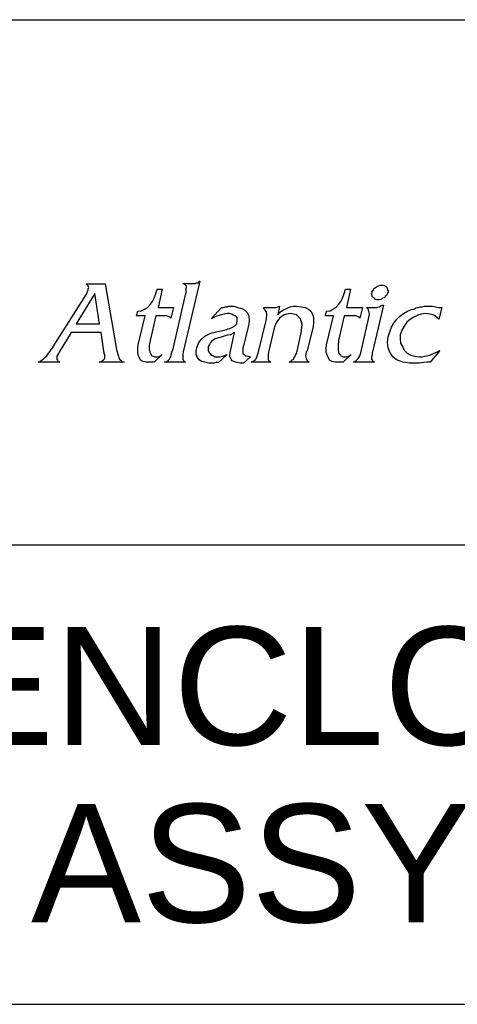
# Model space of a CAD drawing. Header units: inches. Extents: x 5 to 265, y 5 to 171.
# Tile 25 of 27: x 244.48 to 249.81, y 17.6 to 29.6. Entities that reach past the tile are written whole.
import ezdxf
from ezdxf.enums import TextEntityAlignment as Align

# ---------------------------------------------------------------- set-up
doc = ezdxf.new("R2010")
doc.units = ezdxf.units.IN
doc.header["$LTSCALE"] = 14.96
doc.header["$MEASUREMENT"] = 0
doc.layers.get('0').update_dxf_attribs({"linetype": 'CONTINUOUS'})
doc.layers.add('09_ALL_DETAIL_ITEMS', color=7, linetype='CONTINUOUS')
doc.styles.get("Standard").update_dxf_attribs({"font": 'arial.ttf'})

# ---------------------------------------------------------------- blocks, each defined once
blk = doc.blocks.new('MAP_LOGO_AND_NAME_BL0', base_point=(244, 26.4))
at = {"color": 7, "linetype": 'Continuous'}
for p, q in [((246.671, 26.414), (246.47, 25.553)), ((246.664, 26.407), (246.664, 26.414)), ((246.664, 26.414), (246.671, 26.414)), ((246.664, 26.4), (246.664, 26.407)), ((245.29, 26.372), (245.29, 26.379)), ((245.29, 26.379), (245.519, 26.379)), ((245.304, 26.365), (245.29, 26.372)), ((245.297, 26.275), (245.304, 26.289)), ((245.311, 26.358), (245.304, 26.365)), ((245.304, 26.289), (245.311, 26.303)), ((245.318, 26.337), (245.311, 26.358)), ((245.311, 26.316), (245.318, 26.337)), ((245.311, 26.303), (245.311, 26.316)), ((245.519, 26.379), (245.658, 25.581)), ((246.137, 26.261), (246.151, 26.316)), ((246.151, 26.316), (246.213, 26.316)), ((246.213, 26.316), (246.165, 26.094)), ((246.47, 26.379), (246.47, 26.386)), ((246.47, 26.386), (246.491, 26.386)), ((246.491, 26.372), (246.47, 26.379)), ((246.491, 26.386), (246.505, 26.386)), ((246.505, 26.358), (246.491, 26.372)), ((246.505, 26.386), (246.525, 26.386)), ((246.511, 26.351), (246.505, 26.358)), ((246.505, 26.323), (246.511, 26.337)), ((246.505, 26.303), (246.505, 26.323)), ((246.505, 26.275), (246.505, 26.303)), ((246.511, 26.337), (246.511, 26.351)), ((246.525, 26.386), (246.539, 26.386)), ((246.539, 26.386), (246.56, 26.386)), ((246.56, 26.386), (246.581, 26.386)), ((246.581, 26.386), (246.588, 26.386)), ((246.588, 26.386), (246.602, 26.386)), ((246.602, 26.386), (246.616, 26.386)), ((246.616, 26.386), (246.629, 26.393)), ((246.629, 26.393), (246.636, 26.393)), ((246.636, 26.393), (246.65, 26.393)), ((246.65, 26.393), (246.657, 26.393)), ((246.657, 26.393), (246.664, 26.4)), ((248.433, 26.261), (248.447, 26.316)), ((248.447, 26.316), (248.51, 26.316)), ((248.51, 26.316), (248.461, 26.094)), ((248.766, 26.261), (248.773, 26.282)), ((248.773, 26.296), (248.787, 26.309)), ((248.773, 26.282), (248.773, 26.296)), ((248.787, 26.309), (248.794, 26.323)), ((248.794, 26.323), (248.815, 26.337)), ((248.815, 26.337), (248.836, 26.351)), ((248.836, 26.351), (248.85, 26.358)), ((248.85, 26.358), (248.87, 26.365)), ((248.87, 26.365), (248.884, 26.365)), ((248.884, 26.365), (248.905, 26.365)), ((248.905, 26.365), (248.926, 26.358)), ((248.926, 26.358), (248.94, 26.351)), ((248.94, 26.351), (248.947, 26.344)), ((248.947, 26.344), (248.954, 26.33)), ((248.954, 26.33), (248.961, 26.309)), ((248.961, 26.309), (248.968, 26.296)), ((248.968, 26.282), (248.961, 26.261)), ((248.968, 26.296), (248.968, 26.282)), ((244.888, 25.623), (245.29, 26.254)), ((245.394, 26.261), (245.165, 25.893)), ((245.29, 26.254), (245.297, 26.275)), ((245.45, 25.893), (245.394, 26.261)), ((246.067, 26.129), (246.095, 26.164)), ((246.095, 26.164), (246.116, 26.205)), ((246.116, 26.205), (246.137, 26.261)), ((246.345, 25.588), (246.498, 26.247)), ((246.498, 26.247), (246.505, 26.275)), ((248.364, 26.129), (248.392, 26.164)), ((248.392, 26.164), (248.413, 26.205)), ((248.413, 26.205), (248.433, 26.261)), ((248.773, 26.24), (248.766, 26.261)), ((248.773, 26.226), (248.773, 26.24)), ((248.787, 26.212), (248.773, 26.226)), ((248.801, 26.205), (248.787, 26.212)), ((248.815, 26.191), (248.801, 26.205)), ((248.829, 26.185), (248.815, 26.191)), ((248.843, 26.185), (248.829, 26.185)), ((248.864, 26.185), (248.843, 26.185)), ((248.884, 26.191), (248.864, 26.185)), ((248.898, 26.205), (248.884, 26.191)), ((248.919, 26.212), (248.898, 26.205)), ((248.933, 26.226), (248.919, 26.212)), ((248.947, 26.24), (248.933, 26.226)), ((248.961, 26.261), (248.947, 26.24)), ((245.901, 25.99), (245.915, 26.046)), ((245.915, 26.046), (245.956, 26.053)), ((245.956, 26.053), (245.998, 26.074)), ((245.998, 26.074), (246.033, 26.094)), ((246.033, 26.094), (246.067, 26.129)), ((246.165, 26.094), (246.269, 26.094)), ((246.269, 26.094), (246.303, 26.094)), ((246.303, 26.094), (246.324, 26.094)), ((246.352, 26.094), (246.317, 25.963)), ((246.324, 26.094), (246.345, 26.094)), ((246.345, 26.094), (246.352, 26.094)), ((246.81, 25.956), (246.935, 26.094)), ((246.935, 26.094), (246.942, 26.094)), ((246.942, 26.094), (246.949, 26.094)), ((246.949, 26.094), (246.956, 26.094)), ((246.956, 26.094), (246.962, 26.094)), ((246.962, 26.094), (246.976, 26.101)), ((246.976, 26.101), (246.983, 26.101)), ((246.983, 26.101), (246.99, 26.101)), ((246.99, 26.101), (246.997, 26.101)), ((246.997, 26.101), (247.004, 26.101)), ((247.004, 26.101), (247.011, 26.101)), ((247.011, 26.101), (247.018, 26.108)), ((247.018, 26.108), (247.025, 26.108)), ((247.025, 26.108), (247.032, 26.108)), ((247.032, 26.108), (247.087, 26.108)), ((247.087, 26.108), (247.136, 26.094)), ((247.136, 26.094), (247.184, 26.08)), ((247.184, 26.08), (247.219, 26.06)), ((247.219, 26.06), (247.247, 26.032)), ((247.448, 26.08), (247.455, 26.094)), ((247.469, 26.06), (247.448, 26.08)), ((247.455, 26.094), (247.483, 26.094)), ((247.483, 26.039), (247.469, 26.06)), ((247.483, 26.094), (247.511, 26.094)), ((247.511, 26.094), (247.531, 26.094)), ((247.531, 26.094), (247.538, 26.094)), ((247.538, 26.094), (247.573, 26.094)), ((247.573, 26.094), (247.601, 26.094)), ((247.601, 26.094), (247.622, 26.101)), ((247.622, 26.101), (247.642, 26.108)), ((247.642, 26.108), (247.622, 26.004)), ((247.656, 26.039), (247.684, 26.06)), ((247.684, 26.06), (247.712, 26.074)), ((247.712, 26.074), (247.746, 26.087)), ((247.746, 26.087), (247.774, 26.101)), ((247.774, 26.101), (247.809, 26.108)), ((247.809, 26.108), (247.851, 26.108)), ((247.851, 26.108), (247.906, 26.101)), ((247.906, 26.101), (247.955, 26.094)), ((247.955, 26.094), (247.996, 26.074)), ((247.996, 26.074), (248.024, 26.046)), ((248.024, 26.046), (248.045, 26.011)), ((248.204, 25.99), (248.218, 26.046)), ((248.218, 26.046), (248.26, 26.053)), ((248.26, 26.053), (248.295, 26.074)), ((248.295, 26.074), (248.329, 26.094)), ((248.329, 26.094), (248.364, 26.129)), ((248.461, 26.094), (248.572, 26.094)), ((248.572, 26.094), (248.6, 26.094)), ((248.6, 26.094), (248.628, 26.094)), ((248.655, 26.094), (248.621, 25.963)), ((248.628, 26.094), (248.648, 26.094)), ((248.648, 26.094), (248.655, 26.094)), ((248.725, 26.074), (248.704, 26.094)), ((248.704, 26.094), (248.732, 26.094)), ((248.732, 26.046), (248.725, 26.074)), ((248.732, 26.094), (248.759, 26.094)), ((248.739, 26.011), (248.732, 26.046)), ((248.759, 26.094), (248.773, 26.094)), ((248.773, 26.094), (248.787, 26.094)), ((248.912, 26.122), (248.78, 25.567)), ((248.787, 26.094), (248.829, 26.094)), ((248.829, 26.094), (248.857, 26.101)), ((248.857, 26.101), (248.884, 26.115)), ((248.884, 26.115), (248.898, 26.122)), ((248.898, 26.122), (248.912, 26.122)), ((249.155, 26.018), (249.204, 26.046)), ((249.204, 26.046), (249.252, 26.067)), ((249.252, 26.067), (249.28, 26.074)), ((249.28, 26.074), (249.308, 26.087)), ((249.308, 26.087), (249.335, 26.094)), ((249.335, 26.094), (249.363, 26.101)), ((249.363, 26.101), (249.384, 26.101)), ((249.384, 26.101), (249.412, 26.108)), ((249.412, 26.108), (249.439, 26.108)), ((249.439, 26.108), (249.467, 26.108)), ((249.467, 26.108), (249.509, 26.108)), ((249.509, 26.108), (249.55, 26.101)), ((249.55, 26.101), (249.585, 26.094)), ((249.585, 26.094), (249.62, 26.094)), ((249.62, 26.094), (249.585, 25.949)), ((246.005, 25.99), (245.901, 25.99)), ((245.922, 25.636), (246.005, 25.99)), ((246.137, 25.99), (246.067, 25.692)), ((246.241, 25.99), (246.137, 25.99)), ((246.269, 25.99), (246.241, 25.99)), ((246.289, 25.983), (246.269, 25.99)), ((246.31, 25.976), (246.289, 25.983)), ((246.317, 25.963), (246.31, 25.976)), ((246.865, 25.983), (246.81, 25.956)), ((246.921, 25.997), (246.865, 25.983)), ((246.969, 26.011), (246.921, 25.997)), ((247.011, 26.018), (246.969, 26.011)), ((247.032, 26.018), (247.011, 26.018)), ((247.06, 26.011), (247.032, 26.018)), ((247.08, 25.997), (247.06, 26.011)), ((247.101, 25.99), (247.08, 25.997)), ((247.115, 25.983), (247.101, 25.99)), ((247.129, 25.969), (247.115, 25.983)), ((247.122, 25.914), (247.129, 25.921)), ((247.129, 25.949), (247.129, 25.969)), ((247.129, 25.921), (247.129, 25.949)), ((247.247, 26.032), (247.268, 25.99)), ((247.268, 25.99), (247.275, 25.942)), ((247.275, 25.942), (247.268, 25.886)), ((247.386, 25.553), (247.483, 25.949)), ((247.49, 26.004), (247.483, 26.039)), ((247.483, 25.963), (247.49, 26.004)), ((247.483, 25.949), (247.483, 25.963)), ((247.622, 25.935), (247.601, 25.907)), ((247.622, 26.004), (247.635, 26.018)), ((247.642, 25.963), (247.622, 25.935)), ((247.635, 26.018), (247.656, 26.039)), ((247.67, 25.983), (247.642, 25.963)), ((247.698, 26.004), (247.67, 25.983)), ((247.733, 26.011), (247.698, 26.004)), ((247.774, 26.018), (247.733, 26.011)), ((247.851, 26.004), (247.774, 26.018)), ((247.899, 25.956), (247.851, 26.004)), ((247.92, 25.886), (247.899, 25.956)), ((248.045, 26.011), (248.059, 25.969)), ((248.059, 25.969), (248.059, 25.914)), ((248.302, 25.99), (248.204, 25.99)), ((248.218, 25.636), (248.302, 25.99)), ((248.433, 25.99), (248.364, 25.692)), ((248.544, 25.99), (248.433, 25.99)), ((248.572, 25.99), (248.544, 25.99)), ((248.593, 25.983), (248.572, 25.99)), ((248.614, 25.976), (248.593, 25.983)), ((248.621, 25.963), (248.614, 25.976)), ((248.635, 25.539), (248.732, 25.969)), ((248.732, 25.969), (248.739, 26.011)), ((249.037, 25.9), (249.072, 25.949)), ((249.072, 25.949), (249.106, 25.983)), ((249.106, 25.983), (249.155, 26.018)), ((249.238, 25.949), (249.197, 25.914)), ((249.28, 25.976), (249.238, 25.949)), ((249.328, 25.997), (249.28, 25.976)), ((249.37, 26.011), (249.328, 25.997)), ((249.419, 26.018), (249.37, 26.011)), ((249.474, 26.011), (249.419, 26.018)), ((249.523, 25.997), (249.474, 26.011)), ((249.557, 25.976), (249.523, 25.997)), ((249.585, 25.949), (249.557, 25.976)), ((245.165, 25.893), (245.45, 25.893)), ((246.872, 25.796), (246.907, 25.803)), ((246.907, 25.803), (246.935, 25.81)), ((246.935, 25.81), (246.969, 25.817)), ((246.969, 25.817), (246.997, 25.824)), ((246.997, 25.824), (247.018, 25.831)), ((247.018, 25.831), (247.032, 25.838)), ((247.032, 25.838), (247.053, 25.845)), ((247.053, 25.845), (247.073, 25.852)), ((247.073, 25.852), (247.087, 25.865)), ((247.087, 25.865), (247.094, 25.865)), ((247.094, 25.865), (247.101, 25.872)), ((247.101, 25.872), (247.108, 25.879)), ((247.108, 25.879), (247.115, 25.886)), ((247.115, 25.886), (247.122, 25.893)), ((247.122, 25.9), (247.122, 25.914)), ((247.122, 25.893), (247.122, 25.9)), ((247.268, 25.886), (247.205, 25.63)), ((247.573, 25.824), (247.511, 25.546)), ((247.587, 25.865), (247.573, 25.824)), ((247.601, 25.907), (247.587, 25.865)), ((247.906, 25.782), (247.92, 25.886)), ((248.052, 25.858), (247.982, 25.567)), ((248.059, 25.914), (248.052, 25.858)), ((248.988, 25.796), (249.009, 25.852)), ((249.009, 25.852), (249.037, 25.9)), ((249.134, 25.817), (249.113, 25.761)), ((249.162, 25.865), (249.134, 25.817)), ((249.197, 25.914), (249.162, 25.865)), ((245.103, 25.789), (244.957, 25.546)), ((245.471, 25.789), (245.103, 25.789)), ((245.505, 25.532), (245.471, 25.789)), ((246.067, 25.692), (246.054, 25.63)), ((246.657, 25.657), (246.685, 25.699)), ((246.685, 25.699), (246.734, 25.741)), ((246.734, 25.741), (246.796, 25.775)), ((246.796, 25.775), (246.817, 25.782)), ((246.817, 25.685), (246.803, 25.664)), ((246.817, 25.782), (246.845, 25.789)), ((246.831, 25.692), (246.817, 25.685)), ((246.851, 25.706), (246.831, 25.692)), ((246.845, 25.789), (246.872, 25.796)), ((246.886, 25.72), (246.851, 25.706)), ((246.921, 25.727), (246.886, 25.72)), ((246.969, 25.741), (246.921, 25.727)), ((247.004, 25.754), (246.969, 25.741)), ((247.046, 25.761), (247.004, 25.754)), ((247.046, 25.56), (247.094, 25.789)), ((247.073, 25.775), (247.046, 25.761)), ((247.094, 25.789), (247.073, 25.775)), ((247.858, 25.56), (247.906, 25.782)), ((248.364, 25.692), (248.357, 25.63)), ((248.961, 25.664), (248.968, 25.734)), ((248.968, 25.734), (248.988, 25.796)), ((249.113, 25.761), (249.113, 25.713)), ((249.113, 25.713), (249.12, 25.657)), ((244.832, 25.539), (244.846, 25.56)), ((244.846, 25.56), (244.86, 25.581)), ((244.86, 25.581), (244.874, 25.602)), ((244.874, 25.602), (244.888, 25.623)), ((245.658, 25.581), (245.665, 25.553)), ((245.915, 25.588), (245.922, 25.636)), ((245.915, 25.546), (245.915, 25.588)), ((246.054, 25.63), (246.054, 25.581)), ((246.054, 25.581), (246.067, 25.539)), ((246.331, 25.546), (246.345, 25.588)), ((246.629, 25.56), (246.636, 25.602)), ((246.629, 25.518), (246.629, 25.56)), ((246.636, 25.602), (246.657, 25.657)), ((246.789, 25.643), (246.775, 25.616)), ((246.775, 25.616), (246.775, 25.588)), ((246.775, 25.588), (246.775, 25.567)), ((246.775, 25.567), (246.782, 25.546)), ((246.803, 25.664), (246.789, 25.643)), ((247.039, 25.518), (247.046, 25.56)), ((247.205, 25.63), (247.198, 25.602)), ((247.198, 25.602), (247.198, 25.574)), ((247.198, 25.574), (247.198, 25.553)), ((247.851, 25.532), (247.858, 25.56)), ((247.975, 25.56), (247.969, 25.553)), ((247.982, 25.56), (247.975, 25.56)), ((247.982, 25.567), (247.982, 25.56)), ((248.211, 25.588), (248.218, 25.636)), ((248.211, 25.546), (248.211, 25.588)), ((248.357, 25.63), (248.357, 25.581)), ((248.357, 25.581), (248.364, 25.539)), ((248.78, 25.567), (248.773, 25.539)), ((248.968, 25.602), (248.961, 25.664)), ((248.988, 25.546), (248.968, 25.602)), ((249.12, 25.657), (249.141, 25.616)), ((249.141, 25.616), (249.162, 25.574)), ((249.162, 25.574), (249.197, 25.539)), ((249.599, 25.567), (249.481, 25.428)), ((249.564, 25.553), (249.592, 25.567)), ((249.592, 25.567), (249.599, 25.567)), ((244.721, 25.435), (244.742, 25.449)), ((244.742, 25.449), (244.763, 25.463)), ((244.763, 25.463), (244.777, 25.477)), ((244.777, 25.477), (244.791, 25.491)), ((244.791, 25.491), (244.805, 25.505)), ((244.805, 25.505), (244.819, 25.525)), ((244.819, 25.525), (244.832, 25.539)), ((244.937, 25.512), (244.93, 25.498)), ((244.93, 25.498), (244.93, 25.491)), ((244.93, 25.491), (244.93, 25.463)), ((244.93, 25.463), (244.937, 25.449)), ((244.95, 25.532), (244.937, 25.512)), ((244.937, 25.449), (244.943, 25.435)), ((244.957, 25.546), (244.95, 25.532)), ((245.471, 25.435), (245.492, 25.449)), ((245.492, 25.449), (245.505, 25.463)), ((245.512, 25.518), (245.505, 25.532)), ((245.505, 25.463), (245.512, 25.477)), ((245.512, 25.505), (245.512, 25.518)), ((245.512, 25.491), (245.512, 25.505)), ((245.512, 25.477), (245.512, 25.491)), ((245.665, 25.553), (245.672, 25.525)), ((245.672, 25.525), (245.679, 25.498)), ((245.679, 25.498), (245.686, 25.484)), ((245.686, 25.484), (245.693, 25.463)), ((245.693, 25.463), (245.707, 25.449)), ((245.707, 25.449), (245.727, 25.435)), ((245.922, 25.512), (245.915, 25.546)), ((245.936, 25.477), (245.922, 25.512)), ((245.949, 25.449), (245.936, 25.477)), ((245.977, 25.435), (245.949, 25.449)), ((246.067, 25.539), (246.081, 25.512)), ((246.081, 25.512), (246.088, 25.505)), ((246.088, 25.505), (246.102, 25.498)), ((246.102, 25.498), (246.123, 25.491)), ((246.213, 25.518), (246.116, 25.428)), ((246.123, 25.491), (246.144, 25.491)), ((246.144, 25.491), (246.165, 25.491)), ((246.165, 25.491), (246.185, 25.498)), ((246.185, 25.498), (246.206, 25.512)), ((246.206, 25.512), (246.213, 25.518)), ((246.269, 25.435), (246.289, 25.449)), ((246.289, 25.449), (246.303, 25.463)), ((246.303, 25.463), (246.31, 25.477)), ((246.31, 25.477), (246.317, 25.491)), ((246.317, 25.491), (246.324, 25.518)), ((246.324, 25.518), (246.331, 25.546)), ((246.47, 25.553), (246.463, 25.525)), ((246.463, 25.525), (246.463, 25.505)), ((246.463, 25.505), (246.463, 25.491)), ((246.463, 25.491), (246.463, 25.477)), ((246.463, 25.477), (246.463, 25.463)), ((246.463, 25.463), (246.47, 25.449)), ((246.47, 25.449), (246.484, 25.435)), ((246.643, 25.484), (246.629, 25.518)), ((246.664, 25.456), (246.643, 25.484)), ((246.692, 25.435), (246.664, 25.456)), ((246.782, 25.546), (246.796, 25.532)), ((246.796, 25.532), (246.81, 25.512)), ((246.81, 25.512), (246.838, 25.505)), ((246.838, 25.505), (246.858, 25.491)), ((246.858, 25.491), (246.893, 25.491)), ((246.893, 25.491), (246.921, 25.491)), ((247.004, 25.518), (246.9, 25.421)), ((246.921, 25.491), (246.949, 25.498)), ((246.949, 25.498), (246.983, 25.512)), ((246.983, 25.512), (247.004, 25.518)), ((247.039, 25.491), (247.039, 25.518)), ((247.053, 25.463), (247.039, 25.491)), ((247.067, 25.442), (247.053, 25.463)), ((247.087, 25.435), (247.067, 25.442)), ((247.198, 25.553), (247.198, 25.532)), ((247.198, 25.532), (247.212, 25.518)), ((247.289, 25.491), (247.205, 25.414)), ((247.212, 25.518), (247.233, 25.505)), ((247.233, 25.505), (247.261, 25.498)), ((247.261, 25.498), (247.289, 25.491)), ((247.316, 25.435), (247.337, 25.449)), ((247.337, 25.449), (247.351, 25.456)), ((247.351, 25.456), (247.358, 25.47)), ((247.358, 25.47), (247.365, 25.484)), ((247.365, 25.484), (247.372, 25.505)), ((247.372, 25.505), (247.379, 25.525)), ((247.379, 25.525), (247.386, 25.553)), ((247.511, 25.546), (247.504, 25.518)), ((247.504, 25.518), (247.504, 25.498)), ((247.504, 25.498), (247.504, 25.484)), ((247.504, 25.484), (247.504, 25.47)), ((247.504, 25.47), (247.504, 25.456)), ((247.504, 25.456), (247.511, 25.449)), ((247.511, 25.449), (247.524, 25.435)), ((247.781, 25.435), (247.795, 25.449)), ((247.795, 25.449), (247.816, 25.463)), ((247.816, 25.463), (247.823, 25.477)), ((247.823, 25.477), (247.83, 25.491)), ((247.83, 25.491), (247.837, 25.512)), ((247.837, 25.512), (247.851, 25.532)), ((247.969, 25.546), (247.962, 25.505)), ((247.962, 25.505), (247.969, 25.47)), ((247.969, 25.553), (247.969, 25.546)), ((247.969, 25.47), (247.982, 25.442)), ((247.982, 25.442), (248.003, 25.428)), ((248.225, 25.512), (248.211, 25.546)), ((248.239, 25.477), (248.225, 25.512)), ((248.253, 25.449), (248.239, 25.477)), ((248.281, 25.435), (248.253, 25.449)), ((248.364, 25.539), (248.385, 25.512)), ((248.385, 25.512), (248.392, 25.505)), ((248.392, 25.505), (248.406, 25.498)), ((248.406, 25.498), (248.419, 25.491)), ((248.517, 25.518), (248.419, 25.428)), ((248.419, 25.491), (248.447, 25.491)), ((248.447, 25.491), (248.468, 25.491)), ((248.468, 25.491), (248.489, 25.498)), ((248.489, 25.498), (248.503, 25.512)), ((248.503, 25.512), (248.517, 25.518)), ((248.544, 25.428), (248.572, 25.442)), ((248.572, 25.442), (248.6, 25.47)), ((248.6, 25.47), (248.621, 25.505)), ((248.621, 25.505), (248.635, 25.539)), ((248.773, 25.512), (248.766, 25.491)), ((248.766, 25.491), (248.766, 25.477)), ((248.766, 25.477), (248.766, 25.463)), ((248.766, 25.463), (248.773, 25.449)), ((248.773, 25.539), (248.773, 25.512)), ((248.773, 25.449), (248.787, 25.435)), ((249.023, 25.491), (248.988, 25.546)), ((249.051, 25.47), (249.023, 25.491)), ((249.079, 25.449), (249.051, 25.47)), ((249.106, 25.442), (249.079, 25.449)), ((249.148, 25.428), (249.106, 25.442)), ((249.197, 25.539), (249.245, 25.512)), ((249.245, 25.512), (249.294, 25.498)), ((249.294, 25.498), (249.349, 25.491)), ((249.349, 25.491), (249.377, 25.491)), ((249.377, 25.491), (249.412, 25.498)), ((249.412, 25.498), (249.439, 25.505)), ((249.439, 25.505), (249.474, 25.512)), ((249.474, 25.512), (249.502, 25.525)), ((249.502, 25.525), (249.537, 25.539)), ((249.537, 25.539), (249.564, 25.553)), ((244.701, 25.428), (244.721, 25.435)), ((244.964, 25.428), (244.701, 25.428)), ((244.943, 25.435), (244.964, 25.428)), ((245.443, 25.428), (245.471, 25.435)), ((245.748, 25.428), (245.443, 25.428)), ((245.727, 25.435), (245.748, 25.428)), ((246.019, 25.428), (245.977, 25.435)), ((246.061, 25.428), (246.019, 25.428)), ((246.074, 25.428), (246.061, 25.428)), ((246.095, 25.428), (246.074, 25.428)), ((246.109, 25.428), (246.095, 25.428)), ((246.116, 25.428), (246.109, 25.428)), ((246.241, 25.428), (246.269, 25.435)), ((246.498, 25.428), (246.241, 25.428)), ((246.484, 25.435), (246.498, 25.428)), ((246.734, 25.428), (246.692, 25.435)), ((246.782, 25.414), (246.734, 25.428)), ((246.831, 25.414), (246.782, 25.414)), ((246.845, 25.414), (246.831, 25.414)), ((246.865, 25.421), (246.845, 25.414)), ((246.886, 25.421), (246.865, 25.421)), ((246.9, 25.421), (246.886, 25.421)), ((247.122, 25.421), (247.087, 25.435)), ((247.164, 25.414), (247.122, 25.421)), ((247.205, 25.414), (247.164, 25.414)), ((247.296, 25.428), (247.316, 25.435)), ((247.538, 25.428), (247.296, 25.428)), ((247.524, 25.435), (247.538, 25.428)), ((247.76, 25.428), (247.781, 25.435)), ((248.003, 25.428), (247.76, 25.428)), ((248.322, 25.428), (248.281, 25.435)), ((248.364, 25.428), (248.322, 25.428)), ((248.378, 25.428), (248.364, 25.428)), ((248.392, 25.428), (248.378, 25.428)), ((248.413, 25.428), (248.392, 25.428)), ((248.419, 25.428), (248.413, 25.428)), ((248.801, 25.428), (248.544, 25.428)), ((248.787, 25.435), (248.801, 25.428)), ((249.183, 25.421), (249.148, 25.428)), ((249.224, 25.414), (249.183, 25.421)), ((249.266, 25.414), (249.224, 25.414)), ((249.308, 25.414), (249.266, 25.414)), ((249.349, 25.414), (249.308, 25.414)), ((249.398, 25.421), (249.349, 25.414)), ((249.439, 25.428), (249.398, 25.421)), ((249.481, 25.428), (249.439, 25.428))]:
    blk.add_line(p, q, dxfattribs=at)

msp = doc.modelspace()

# ---------------------------------------------------------------- linework, layer by layer
at = {"color": 7, "linetype": 'Continuous'}
for p, q in [((224, 29.6), (264, 29.6)), ((224, 23.2), (264, 23.2)), ((224, 17.6), (264, 17.6))]:
    msp.add_line(p, q, dxfattribs=at)

# ---------------------------------------------------------------- block references
msp.add_blockref('MAP_LOGO_AND_NAME_BL0', (244, 26.4), dxfattribs=at)

# ---------------------------------------------------------------- texts
at = {"layer": '09_ALL_DETAIL_ITEMS', "color": 7, "linetype": 'Continuous'}
for s, p in [('GANGABLE ENCLOSURE', (244, 20.76)), ('BASIC ASSY', (244, 18.6))]:
    msp.add_text(s, height=1.44, dxfattribs=at).set_placement(p, align=Align.CENTER)

doc.saveas('drawing.dxf')
